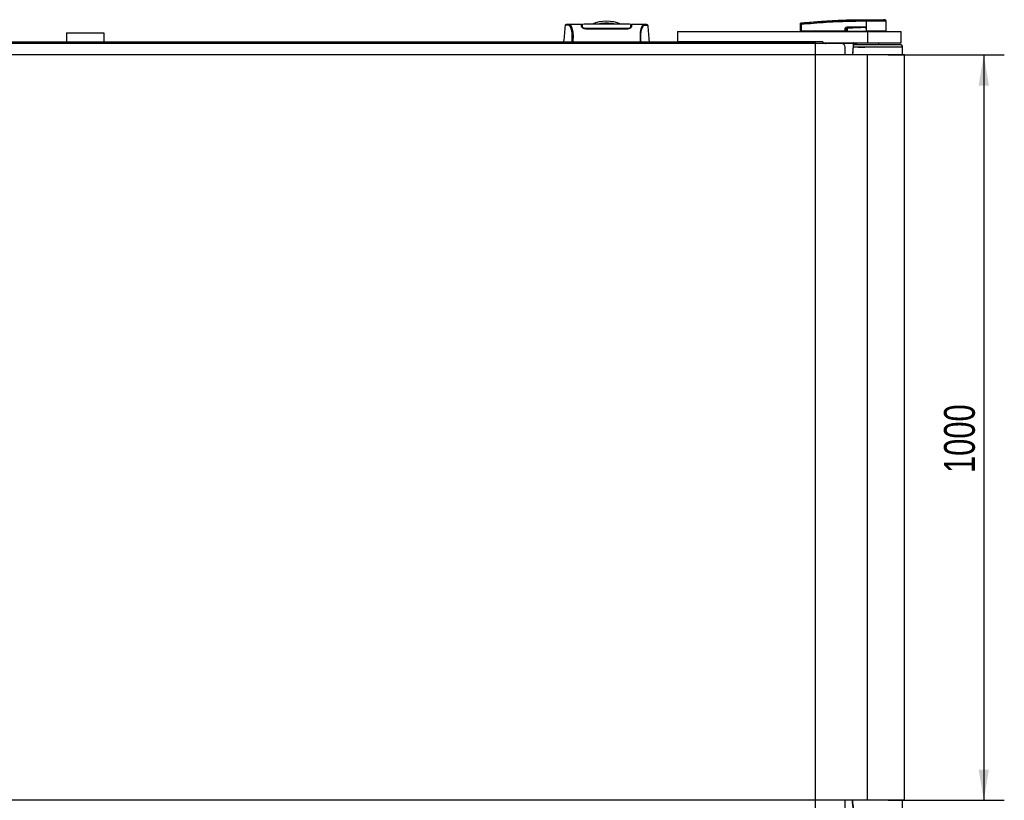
# Model space of a CAD drawing. Header units: millimetres. Extents: x 0 to 420, y 0 to 297.
# Tile 9 of 60: x 130 to 226, y 72 to 148. Entities that reach past the tile are written whole.
import ezdxf

# ---------------------------------------------------------------- set-up
doc = ezdxf.new("R2010")
doc.units = ezdxf.units.MM
doc.layers.add('QUOTE', color=174, linetype='Continuous')
doc.styles.add('SLDTEXTSTYLE3', font='TXT', dxfattribs={"width": 0.75})
doc.dimstyles.new('SLDDIMSTYLE0', dxfattribs={"dimtxt": 3, "dimasz": 3, "dimexe": 0, "dimexo": 0.0625, "dimgap": 0.75, "dimtad": 1, "dimlfac": 13.774811, "dimrnd": 1e-09, "dimzin": 12, "dimdsep": 46, "dimtxsty": 'SLDTEXTSTYLE3', "dimsah": 1, "dimcen": 0.09, "dimadec": 0, "dimazin": 3, "dimtfac": 1, "dimtdec": 3, "dimtofl": 0, "dimtmove": 0, "dimatfit": 3, "dimfxl": 0, "dimfrac": 2, "dimtolj": 1, "dimtzin": 12, "dimarcsym": 0})

# ---------------------------------------------------------------- blocks, each defined once
blk = doc.blocks.new('_D_1')
at = {"layer": 'QUOTE'}
for p, q in [((214.981, 144.229), (226.29, 144.229)), ((224.29, 144.229), (224.29, 71.632)), ((214.981, 71.632), (226.29, 71.632))]:
    blk.add_line(p, q, dxfattribs=at)
for points in [[(224.29, 144.229), (223.79, 141.229), (224.79, 141.229)], [(224.29, 71.632), (224.79, 74.632), (223.79, 74.632)]]:
    blk.add_solid(points, dxfattribs=at)
at = {"layer": 'QUOTE', "insert": (220.423, 103.497), "char_height": 3, "attachment_point": 1, "rotation": 90, "style": 'SLDTEXTSTYLE3'}
blk.add_mtext('1000', dxfattribs=at)

msp = doc.modelspace()

# ---------------------------------------------------------------- linework, layer by layer
at = {"color": 7, "linetype": 'Continuous', "lineweight": 25}
for p, q in [((212.8296, 147.64075), (212.8297, 147.64075)), ((214.65753, 147.63077), (214.53126, 147.64075)), ((183.54339, 147.0598), (183.54312, 147.05947)), ((185.13614, 147.18652), (183.88716, 147.18652)), ((185.18819, 147.15022), (185.13678, 147.15022)), ((185.19042, 147.02002), (185.19091, 146.99184)), ((185.19112, 146.98025), (185.19193, 146.93382)), ((185.19899, 147.08485), (185.19904, 146.95132)), ((185.20055, 147.03317), (185.20165, 146.9492)), ((185.20173, 146.99588), (185.20187, 146.98819)), ((185.20212, 146.97353), (185.20187, 146.98819)), ((185.20212, 146.97353), (185.20382, 146.87432)), ((185.20225, 146.96619), (185.20233, 146.96109)), ((185.57615, 146.76949), (185.57615, 146.73191)), ((189.56894, 146.73162), (185.57615, 146.73162)), ((189.56894, 146.76946), (189.56894, 146.73196)), ((189.94235, 146.92766), (189.94164, 146.87494)), ((189.94297, 146.9735), (189.94235, 146.92766)), ((189.9461, 147.08888), (189.94604, 146.95132)), ((190.00831, 147.15022), (189.95694, 147.15022)), ((191.25866, 147.18652), (190.00894, 147.18652)), ((191.26811, 147.18581), (191.25866, 147.18581)), ((191.6017, 147.0598), (191.60197, 147.05947)), ((206.44789, 146.51551), (206.45357, 147.16555)), ((206.50676, 147.16555), (206.50109, 146.51551)), ((206.5066, 147.31936), (206.50655, 147.31936)), ((210.80722, 146.51551), (210.80836, 146.80856)), ((210.82193, 146.80856), (210.82078, 146.51551)), ((210.97508, 146.72895), (210.82193, 146.80856)), ((212.67046, 146.9086), (210.96681, 146.9086)), ((210.96681, 146.9086), (211.09444, 146.84225)), ((210.96774, 146.92736), (212.67138, 146.92736)), ((212.82949, 147.4877), (212.81771, 147.4877)), ((212.82492, 146.91863), (212.82495, 146.9146)), ((212.82495, 146.9146), (212.82844, 146.51551)), ((212.82949, 147.4877), (212.82878, 146.51551)), ((214.79583, 146.51551), (214.78735, 147.48766)), ((135.01284, 146.37032), (135.01284, 145.49916)), ((135.01284, 146.37032), (138.64265, 146.37032)), ((138.64265, 146.37032), (138.64265, 145.49916)), ((194.46919, 146.47921), (194.46919, 145.49916)), ((194.46919, 146.47921), (212.98124, 146.47921)), ((197.26264, 146.48103), (197.26264, 146.47921)), ((197.84265, 146.47921), (197.84265, 146.48103)), ((206.44789, 146.51551), (206.50109, 146.51551)), ((206.48324, 146.51551), (206.48388, 146.47921)), ((210.80722, 146.51551), (206.50109, 146.51551)), ((206.50377, 146.51551), (206.50382, 146.47921)), ((210.82078, 146.51551), (210.80722, 146.51551)), ((210.81007, 146.51551), (210.81012, 146.47921)), ((210.82078, 146.51551), (210.98264, 146.51551)), ((210.84586, 146.51551), (210.84631, 146.47921)), ((210.98819, 146.51551), (212.82844, 146.51551)), ((210.99958, 146.51551), (210.99984, 146.47921)), ((212.82878, 146.51551), (212.82844, 146.51551)), ((214.79583, 146.51551), (212.82878, 146.51551)), ((212.83026, 146.51551), (212.83029, 146.47921)), ((212.98124, 146.47921), (212.98124, 145.39027)), ((212.98124, 146.47921), (216.24808, 146.47921)), ((214.75985, 146.47921), (214.76049, 146.51551)), ((216.24808, 145.39027), (216.24808, 146.47921)), ((210.44037, 145.31767), (63.06993, 145.31767)), ((79.04111, 145.49916), (194.46919, 145.49916)), ((208.62547, 145.49916), (194.46919, 145.49916)), ((207.8995, 145.31767), (207.8995, 145.49916)), ((208.85947, 145.33219), (207.8995, 145.33219)), ((208.62547, 145.49916), (208.62547, 145.39027)), ((208.62547, 145.39027), (212.98124, 145.39027)), ((208.85802, 145.3243), (208.85825, 145.31767)), ((208.89431, 145.35334), (208.89493, 145.31767)), ((208.89469, 145.35926), (208.89504, 145.36123)), ((208.9306, 145.35334), (208.9306, 145.39027)), ((208.9306, 145.35334), (211.60492, 145.35334)), ((208.93122, 145.31767), (208.9306, 145.35334)), ((210.80335, 144.22873), (210.80335, 144.95469)), ((216.39327, 144.95469), (211.60283, 144.95469)), ((211.60492, 145.35334), (211.60492, 145.39027)), ((211.60572, 144.99099), (214.8801, 144.99099)), ((211.62721, 145.20878), (216.17548, 145.20878)), ((211.63978, 145.35334), (211.8923, 145.35334)), ((211.8923, 145.39027), (211.8923, 145.20878)), ((212.02193, 144.95469), (212.02193, 144.99099)), ((212.06963, 144.96195), (212.52715, 144.96195)), ((212.52715, 144.96195), (212.52715, 144.99099)), ((212.52715, 144.96195), (212.67367, 144.96195)), ((212.67367, 144.96195), (212.67367, 144.99099)), ((212.67367, 144.96195), (212.68288, 144.96195)), ((212.68288, 144.96195), (212.68288, 144.99099)), ((212.68288, 144.96195), (212.72333, 144.96195)), ((212.72333, 144.95469), (212.72333, 144.99099)), ((212.98124, 145.39027), (216.24808, 145.39027)), ((214.07019, 145.20878), (214.07019, 145.39027)), ((214.8801, 144.99099), (216.39327, 144.99099)), ((215.98995, 144.95469), (215.98995, 144.99099)), ((216.12863, 144.95469), (216.12863, 144.99099)), ((216.13918, 144.95469), (216.13918, 144.99099)), ((216.39469, 144.22873), (216.39327, 144.95469)), ((212.98124, 144.22873), (60.52906, 144.22873)), ((212.98124, 71.63245), (212.98124, 144.22873)), ((216.57476, 144.22873), (212.98124, 144.22873)), ((216.57476, 71.63245), (216.57476, 144.22873)), ((212.98124, 71.63245), (60.52906, 71.63245)), ((210.80335, 70.90649), (210.80335, 71.63245)), ((216.57476, 71.63245), (212.98124, 71.63245)), ((216.39327, 70.90649), (216.39469, 71.63245))]:
    msp.add_line(p, q, dxfattribs=at)
at = {"color": 7, "linetype": 'Continuous'}
for p in [(65.6108, 145.49916), (207.8995, 70.36201)]:
    msp.add_line(p, (207.8995, 145.49916), dxfattribs=at)
at = {"color": 7, "linetype": 'Continuous', "lineweight": 25, "flags": 128}
for points in [[(183.89765, 147.18636), (183.93301, 147.18382), (183.9677, 147.17624), (184.00532, 147.15773), (184.01505, 147.15046), (184.0283, 147.13872), (184.04017, 147.12641), (184.04333, 147.12284), (184.04421, 147.12181), (184.04448, 147.1215), (184.04458, 147.12138), (184.04462, 147.12134), (184.04463, 147.12133), (184.04463, 147.12132), (184.04464, 147.12132), (184.04464, 147.12132), (184.04464, 147.12132), (184.04464, 147.12132), (184.04464, 147.12132), (184.08334, 147.07039), (184.12045, 147.00997), (184.16076, 146.92811), (184.19851, 146.83062), (184.23132, 146.72127), (184.26037, 146.59214), (184.28427, 146.44035), (184.30071, 146.27181), (184.30905, 146.08911), (184.30917, 145.89948), (184.30171, 145.70422), (184.2868, 145.49916)], [(212.67046, 146.9086), (212.75697, 146.91196), (212.82495, 146.9146)], [(212.06817, 144.95469), (212.06915, 144.95975), (212.07189, 144.97043), (212.07521, 144.97917), (212.07897, 144.98565), (212.08304, 144.98964), (212.08727, 144.99099)]]:
    msp.add_lwpolyline(points, dxfattribs=at)
at = {"color": 7, "linetype": 'Continuous', "lineweight": 25}
for centre, radius, start, end in [((213.36306, 147.51837), 0.54621, 168.1201678, 183.2190123), ((215.77374, 147.29507), 2.96426, 173.3031905, 173.4966106), ((213.3749, 147.518), 0.54625, 168.0817426, 183.1800729), ((214.64216, 147.48639), 0.14519, 0.5000113, 83.9231277), ((187.57255, 143.86575), 3.62981, 67.268445, 112.9124484), ((187.57255, 143.86575), 3.4427, 76.5866744, 103.4447171), ((206.48016, 145.55834), 1.60743, 89.0518988, 90.9481012), ((206.51221, 147.25065), 0.0579, 96.1041945, 179.3841407), ((210.81515, 148.65759), 1.84904, 269.78976, 270.21024), ((210.81734, 146.9254), 0.15041, 353.5856583, 0.7475902), ((160.95295, 144.41887), 50.20001, 2.7312588, 2.7669963), ((212.52099, 146.9254), 0.15041, 353.5856583, 0.7475902), ((208.86134, 145.35734), 0.03321, 264.2526321, 353.0754988), ((208.85947, 145.36849), 0.0363, 270, 348.463041), ((208.9306, 145.35397), 0.0363, 90, 181), ((208.91246, 145.8734), 0.52038, 268.0016174, 271.9983826), ((210.44037, 144.95469), 0.36298, 0, 90), ((211.60492, 145.35397), 0.0363, 354.8105801, 90), ((211.65422, 145.77792), 0.42743, 263.3778257, 268.2379831), ((216.17548, 144.99099), 0.21779, 0, 90)]:
    msp.add_arc(centre, radius, start, end, dxfattribs=at)
for centre, major_axis, ratio, start_param, end_param in [((211.06596, 146.73457), (0.24684, -0.12141), 0.60672542, 2.25200573, 3.42889257), ((211.06413, 146.73476), (0.23353, -0.11559), 0.5569608, 2.25321842, 3.43010526), ((211.1546, 146.68773), (0.16634, -0.0885), 0.77058227, 2.30113884, 3.47802567), ((211.1546, 146.68804), (0.1452, -0.07675), 0.66301777, 2.29905058, 3.47593741)]:
    msp.add_ellipse(centre, major_axis=major_axis, ratio=ratio, start_param=start_param, end_param=end_param, dxfattribs=at)
for points, knots in [([(206.50605, 147.30822), (207.32356, 147.38283), (208.56954, 147.49654), (210.24847, 147.58017), (211.53876, 147.62449), (212.39759, 147.62445), (212.82855, 147.63081), (212.82855, 147.63081)], [0, 0, 0, 0, 0.38876695, 0.59252789, 0.79628932, 0.99999932, 1, 1, 1, 1]), ([(206.5066, 147.31936), (206.53098, 147.32184), (206.68149, 147.33712), (207.34183, 147.40157), (208.69858, 147.51241), (210.65605, 147.61892), (212.10479, 147.63347), (212.8296, 147.64075)], [0, 0, 0, 0, 0.01170126, 0.07220884, 0.31419353, 0.65688711, 1, 1, 1, 1]), ([(212.82855, 147.63081), (212.82855, 147.63081), (212.83251, 147.63081), (212.83647, 147.63081), (212.84043, 147.63081)], [0, 0, 0, 0, 0.00036549, 1, 1, 1, 1]), ([(212.8297, 147.64075), (212.93748, 147.64075), (213.15337, 147.64075), (213.47138, 147.64075), (213.76699, 147.64075), (214.02985, 147.64075), (214.24634, 147.64075), (214.40787, 147.64075), (214.51225, 147.64075), (214.52493, 147.64075), (214.53126, 147.64075)], [0, 0, 0, 0, 0.12488045, 0.25013958, 0.37464939, 0.49981249, 0.62476421, 0.74955772, 0.87492377, 1, 1, 1, 1]), ([(212.84043, 147.63081), (212.92577, 147.6308), (213.09646, 147.63077), (213.35958, 147.6308), (213.62149, 147.63079), (213.87417, 147.63073), (214.10096, 147.6308), (214.29655, 147.6308), (214.45429, 147.63077), (214.5701, 147.63084), (214.64346, 147.63075), (214.65284, 147.63076), (214.65753, 147.63077)], [0, 0, 0, 0, 0.09230362, 0.18460708, 0.28653845, 0.3884688, 0.49039805, 0.59232883, 0.69424704, 0.79616636, 0.8980845, 1, 1, 1, 1]), ([(183.53461, 147.06022), (183.51274, 146.80996), (183.46726, 146.28959), (183.42169, 145.76925), (183.39804, 145.49916)], [0, 0, 0, 0, 0.48094895, 1, 1, 1, 1]), ([(183.89786, 147.18638), (183.86609, 147.18528), (183.79926, 147.18297), (183.71757, 147.17013), (183.65641, 147.16011), (183.61671, 147.15326), (183.59604, 147.14689), (183.55721, 147.129), (183.5415, 147.08081), (183.53454, 147.05945)], [0, 0, 0, 0, 0.14962216, 0.31480836, 0.49545182, 0.64108218, 0.78518854, 0.90475494, 1, 1, 1, 1]), ([(184.21716, 145.49916), (184.22256, 145.56356), (184.2333, 145.69158), (184.24096, 145.88198), (184.24105, 146.0665), (184.23243, 146.2412), (184.21541, 146.40172), (184.19101, 146.54488), (184.16061, 146.66975), (184.11443, 146.81198), (184.04929, 146.94703), (183.96942, 147.0599), (183.8882, 147.11014), (183.76632, 147.11102), (183.63623, 147.09191), (183.5452, 147.07493), (183.5439, 147.0641), (183.54339, 147.0598)], [0, 0, 0, 0, 0.032935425, 0.065473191, 0.098145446, 0.130763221, 0.163268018, 0.196035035, 0.228732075, 0.261726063, 0.327423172, 0.393754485, 0.458986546, 0.525510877, 0.704726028, 0.882943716, 1, 1, 1, 1]), ([(183.88716, 147.18584), (183.89021, 147.18625), (183.8934, 147.18667), (183.89748, 147.18637), (183.89765, 147.18636)], [0, 0, 0, 0, 0.96013712, 1, 1, 1, 1]), ([(185.1436, 146.97319), (185.14182, 147.0239), (185.13822, 147.12681), (185.13621, 147.18506), (185.13611, 147.18751), (185.13614, 147.18647), (185.13614, 147.18645)], [0, 0, 0, 0, 0.33253016, 0.67483713, 0.99270757, 1, 1, 1, 1]), ([(185.13727, 147.15458), (185.13951, 147.15404), (185.14242, 147.15335), (185.17551, 147.15279), (185.18301, 147.15266)], [0, 0, 0, 0, 0.773369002, 1, 1, 1, 1]), ([(185.57615, 146.73162), (185.53392, 146.7344), (185.44962, 146.73995), (185.33486, 146.78006), (185.23612, 146.83648), (185.16117, 146.90591), (185.14947, 146.95073), (185.1436, 146.97319)], [0, 0, 0, 0, 0.17602394, 0.35136334, 0.54466667, 0.77179405, 1, 1, 1, 1]), ([(185.19193, 146.93382), (185.19635, 146.91199), (185.20404, 146.874), (185.25344, 146.83509), (185.27444, 146.81855)], [0, 0, 0, 0, 0.57480988, 1, 1, 1, 1]), ([(189.94667, 147.18531), (189.75809, 147.19081), (189.3724, 147.20206), (188.78646, 147.20348), (188.18639, 147.20312), (187.5149, 147.20242), (186.77504, 147.20227), (185.98111, 147.20493), (185.45645, 147.19167), (185.19842, 147.18515)], [0, 0, 0, 0, 0.12113183, 0.24774381, 0.37318266, 0.49813276, 0.66585272, 0.83566481, 1, 1, 1, 1]), ([(185.19866, 147.1718), (185.19888, 147.15819), (185.19913, 147.14244), (185.19952, 147.11275), (185.19957, 147.10869)], [0, 0, 0, 0, 0.86329129, 1, 1, 1, 1]), ([(185.20142, 147.01359), (185.20086, 147.04605), (185.19964, 147.11601), (185.19885, 147.16127), (185.19873, 147.16782), (185.19871, 147.16884)], [0, 0, 0, 0, 0.42234684, 0.91021093, 1, 1, 1, 1]), ([(185.19896, 147.11946), (185.19897, 147.11643), (185.19898, 147.10654), (185.19898, 147.09373), (185.19899, 147.08485)], [0, 0, 0, 0, 0.30662051, 1, 1, 1, 1]), ([(185.57615, 146.76947), (185.54004, 146.77167), (185.46872, 146.77602), (185.3706, 146.80776), (185.28542, 146.85339), (185.21784, 146.91283), (185.20751, 146.95272), (185.20212, 146.97353)], [0, 0, 0, 0, 0.17334583, 0.34244333, 0.53261108, 0.75610773, 1, 1, 1, 1]), ([(189.56894, 146.76944), (189.43194, 146.76938), (188.74691, 146.76907), (187.41598, 146.76824), (186.22205, 146.76904), (185.57615, 146.76947)], [0, 0, 0, 0, 0.10293933, 0.51469663, 1, 1, 1, 1]), ([(189.94297, 146.97349), (189.93767, 146.95295), (189.92704, 146.91173), (189.85095, 146.84583), (189.74684, 146.79529), (189.64484, 146.77195), (189.58852, 146.77009), (189.56894, 146.76944)], [0, 0, 0, 0, 0.24096485, 0.48337497, 0.7285961, 0.90568571, 1, 1, 1, 1]), ([(190.00149, 146.97319), (189.99489, 146.94923), (189.98169, 146.90132), (189.89253, 146.82312), (189.77218, 146.7625), (189.65498, 146.73459), (189.59089, 146.73237), (189.56894, 146.73162)], [0, 0, 0, 0, 0.24267004, 0.4850883, 0.73180572, 0.90817203, 1, 1, 1, 1]), ([(189.87416, 146.8198), (189.89498, 146.83716), (189.94139, 146.87585), (189.94898, 146.91322), (189.95316, 146.93382)], [0, 0, 0, 0, 0.44865939, 1, 1, 1, 1]), ([(189.94235, 146.92766), (189.94259, 146.94472), (189.94307, 146.97888), (189.94363, 147.01136), (189.94391, 147.02761)], [0, 0, 0, 0, 0.499552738, 1, 1, 1, 1]), ([(189.94669, 147.18676), (189.94668, 147.18632), (189.94667, 147.18541), (189.94644, 147.17255), (189.94567, 147.12822), (189.94446, 147.05931), (189.94342, 146.99957), (189.94297, 146.97349)], [0, 0, 0, 0, 0.19851654, 0.40682671, 0.6188004, 0.83361426, 1, 1, 1, 1]), ([(189.94383, 146.94759), (189.94419, 146.98069), (189.94465, 147.02235), (189.94521, 147.07255), (189.94535, 147.08556), (189.94542, 147.09163)], [0, 0, 0, 0, 0.6736969, 0.84772982, 1, 1, 1, 1]), ([(189.9461, 147.08888), (189.9461, 147.09802), (189.94611, 147.10978), (189.94612, 147.11802), (189.94612, 147.11985)], [0, 0, 0, 0, 0.77695019, 1, 1, 1, 1]), ([(189.94645, 147.17323), (189.94649, 147.17509), (189.94656, 147.17933), (189.94662, 147.18261), (189.94665, 147.18445)], [0, 0, 0, 0, 0.43951281, 1, 1, 1, 1]), ([(189.95316, 146.93382), (189.95414, 146.98983), (189.95538, 147.06073), (189.95581, 147.08521), (189.9559, 147.09035)], [0, 0, 0, 0, 0.78995763, 1, 1, 1, 1]), ([(189.95463, 147.15249), (189.97149, 147.15284), (190.00294, 147.15349), (190.00627, 147.15423), (190.00782, 147.15458)], [0, 0, 0, 0, 0.53619641, 1, 1, 1, 1]), ([(190.00894, 147.1862), (190.00894, 147.1863), (190.00898, 147.18741), (190.00885, 147.18412), (190.00839, 147.17094), (190.00679, 147.12493), (190.00442, 147.05669), (190.00237, 146.9983), (190.00149, 146.97319)], [0, 0, 0, 0, 0.02175985, 0.22405071, 0.42672984, 0.63314278, 0.8422428, 1, 1, 1, 1]), ([(191.25866, 147.18581), (191.25028, 147.18594), (191.22189, 147.18638), (191.16742, 147.17933), (191.1148, 147.14086), (191.07462, 147.08955), (191.04987, 147.05323), (191.02348, 147.00905), (190.99599, 146.9557), (190.97, 146.89536), (190.9475, 146.83457), (190.92973, 146.77936), (190.91322, 146.72053), (190.89802, 146.6581), (190.87943, 146.56838), (190.85945, 146.44221), (190.84303, 146.27367), (190.83467, 146.09163), (190.83472, 145.9012), (190.842, 145.70298), (190.85279, 145.56796), (190.85829, 145.49916)], [0, 0, 0, 0, 0.04410353, 0.14951948, 0.25632536, 0.29580618, 0.33856228, 0.37355739, 0.42045531, 0.47076786, 0.50253416, 0.53585719, 0.56654231, 0.59634022, 0.628096, 0.68977273, 0.75268092, 0.81441027, 0.87472491, 0.93616443, 1, 1, 1, 1]), ([(190.92793, 145.49916), (190.92253, 145.56356), (190.91179, 145.69158), (190.90413, 145.88198), (190.90404, 146.0665), (190.91266, 146.2412), (190.92968, 146.40172), (190.95408, 146.54488), (190.98449, 146.66975), (191.03066, 146.81198), (191.0958, 146.94703), (191.17567, 147.0599), (191.25689, 147.11014), (191.37877, 147.11102), (191.50886, 147.09191), (191.59989, 147.07493), (191.60119, 147.0641), (191.6017, 147.0598)], [0, 0, 0, 0, 0.03293543, 0.06547319, 0.09814545, 0.13076322, 0.16326802, 0.19603503, 0.22873208, 0.26172606, 0.32742317, 0.39375449, 0.45898655, 0.52551088, 0.70472603, 0.88294372, 1, 1, 1, 1]), ([(191.61055, 147.05945), (191.60359, 147.08081), (191.58788, 147.129), (191.54905, 147.14689), (191.52838, 147.15326), (191.48868, 147.16011), (191.42752, 147.17013), (191.34583, 147.18297), (191.279, 147.18528), (191.24723, 147.18638)], [0, 0, 0, 0, 0.09524506, 0.21481146, 0.35891782, 0.50454818, 0.68519164, 0.85037784, 1, 1, 1, 1]), ([(191.74705, 145.49916), (191.7234, 145.76924), (191.67783, 146.28958), (191.63235, 146.80995), (191.61048, 147.06022)], [0, 0, 0, 0, 0.51903279, 1, 1, 1, 1]), ([(206.45357, 147.16555), (206.4536, 147.16901), (206.45371, 147.18215), (206.45391, 147.20447), (206.45411, 147.22822), (206.45427, 147.24558), (206.4543, 147.24938), (206.45432, 147.25127)], [0, 0, 0, 0, 0.082107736, 0.311654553, 0.54070711, 0.770369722, 1, 1, 1, 1]), ([(206.45432, 147.25127), (206.45435, 147.25546), (206.4544, 147.26113), (206.45441, 147.26189), (206.45441, 147.26209)], [0, 0, 0, 0, 0.73657409, 1, 1, 1, 1]), ([(206.45441, 147.26209), (206.45449, 147.26411), (206.45485, 147.27273), (206.45932, 147.2876), (206.47098, 147.3037), (206.48726, 147.31544), (206.50012, 147.31805), (206.50655, 147.31936)], [0, 0, 0, 0, 0.07160669, 0.30681144, 0.53787451, 0.76893725, 1, 1, 1, 1]), ([(206.50605, 147.30822), (206.50564, 147.30502), (206.50481, 147.29861), (206.50449, 147.26969), (206.50492, 147.23021), (206.50584, 147.19312), (206.50657, 147.1713), (206.50676, 147.16555)], [0, 0, 0, 0, 0.22968814, 0.45959689, 0.68877935, 0.91808895, 1, 1, 1, 1]), ([(206.50655, 147.31936), (206.50651, 147.31915), (206.50636, 147.31836), (206.50619, 147.31252), (206.50605, 147.30822)], [0, 0, 0, 0, 0.26388418, 1, 1, 1, 1]), ([(212.81771, 147.4877), (212.38865, 147.48503), (211.53053, 147.47968), (210.24373, 147.43767), (208.5675, 147.35343), (207.32335, 147.24), (206.50676, 147.16555)], [0, 0, 0, 0, 0.20362021, 0.40724063, 0.61094774, 1, 1, 1, 1]), ([(210.97508, 146.72895), (210.97933, 146.72896), (210.98693, 146.72899), (210.99652, 146.72896), (211.00074, 146.72895)], [0, 0, 0, 0, 0.56, 1, 1, 1, 1]), ([(210.98264, 146.51551), (210.9803, 146.55532), (210.97614, 146.62634), (210.9754, 146.69762), (210.97508, 146.72895)], [0, 0, 0, 0, 0.56058603, 1, 1, 1, 1]), ([(211.00074, 146.72895), (210.99963, 146.68908), (210.99763, 146.6178), (210.99108, 146.54679), (210.98819, 146.51551)], [0, 0, 0, 0, 0.55939227, 1, 1, 1, 1]), ([(211.09444, 146.84225), (211.38859, 146.85554), (211.91389, 146.87928), (212.43927, 146.89964), (212.67046, 146.9086)], [0, 0, 0, 0, 0.55997408, 1, 1, 1, 1]), ([(212.82495, 146.9146), (212.50232, 146.89306), (211.92621, 146.85459), (211.34962, 146.8243), (211.09594, 146.81097)], [0, 0, 0, 0, 0.56002694, 1, 1, 1, 1]), ([(212.67138, 146.92736), (212.68622, 146.92722), (212.73016, 146.92679), (212.78185, 146.92694), (212.8177, 146.92002), (212.82492, 146.91863)], [0, 0, 0, 0, 0.28926734, 0.85682964, 1, 1, 1, 1]), ([(214.78735, 147.48766), (214.78253, 147.48767), (214.77275, 147.48771), (214.69401, 147.48772), (214.56941, 147.48764), (214.40008, 147.48768), (214.18903, 147.48771), (213.94567, 147.4876), (213.67261, 147.48772), (213.39133, 147.48768), (213.1065, 147.48766), (212.92255, 147.48769), (212.82949, 147.4877)], [0, 0, 0, 0, 0.10046502, 0.20384345, 0.30430944, 0.40768894, 0.50815524, 0.61153497, 0.71200234, 0.81538328, 0.9066108, 1, 1, 1, 1]), ([(210.98264, 146.51551), (210.98313, 146.51551), (210.9843, 146.51551), (210.98628, 146.51551), (210.98768, 146.51551), (210.98819, 146.51551)], [0, 0, 0, 0, 0.31939567, 0.74819126, 1, 1, 1, 1]), ([(208.85947, 145.33219), (208.85924, 145.33183), (208.85877, 145.33112), (208.85827, 145.32657), (208.85802, 145.3243)], [0, 0, 0, 0, 0.50006029, 1, 1, 1, 1]), ([(211.60492, 145.35334), (211.58699, 145.15388), (211.55329, 144.77909), (211.52154, 144.40414), (211.50669, 144.22873)], [0, 0, 0, 0, 0.53218456, 1, 1, 1, 1]), ([(211.54289, 144.22873), (211.5431, 144.23141), (211.57299, 144.60563), (211.60808, 144.97941), (211.64291, 145.35052)], [0, 0, 0, 0, 0.007156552, 1, 1, 1, 1]), ([(211.60492, 70.50784), (211.58699, 70.7073), (211.55329, 71.08208), (211.52154, 71.45704), (211.50669, 71.63245)], [0, 0, 0, 0, 0.53218456, 1, 1, 1, 1]), ([(211.64221, 70.5106), (211.63221, 70.61606), (211.59678, 70.98975), (211.56644, 71.3639), (211.54466, 71.63245)], [0, 0, 0, 0, 0.28222093, 1, 1, 1, 1])]:
    msp.add_open_spline(points, degree=3, knots=knots, dxfattribs=at)

# ---------------------------------------------------------------- dimensions: what is measured, and where the dimension line sits
at = {"layer": 'QUOTE'}
dim = msp.add_linear_dim(base=(221.90861, 71.63245), p1=(212.98124, 144.22873), p2=(212.98124, 71.63245), angle=90, dimstyle='SLDDIMSTYLE0', dxfattribs=at)
dim.commit()
dim.dimension.update_dxf_attribs({"geometry": '_D_1', "text_midpoint": (221.90861, 107.93059), "dimtype": 160})

doc.saveas('drawing.dxf')
